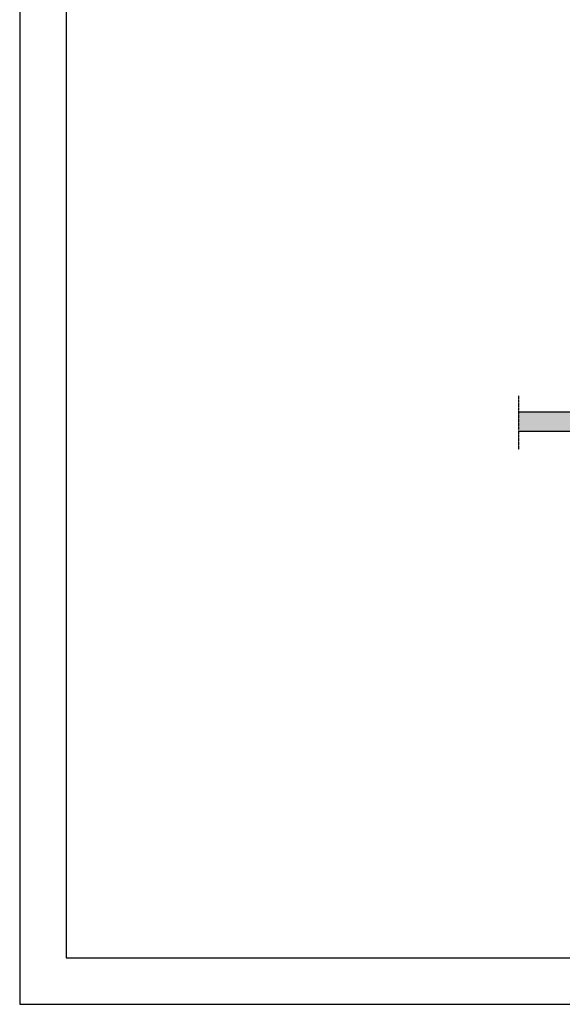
# Model space of a CAD drawing. Header units: millimetres. Extents: x -94648 to 68781, y -29623 to 11990.
# Tile 138 of 181: x 20412 to 21230, y -17067 to -15582. Entities that reach past the tile are written whole.
import ezdxf

# ---------------------------------------------------------------- set-up
doc = ezdxf.new("R2010")
doc.units = ezdxf.units.MM
doc.linetypes.add('STRICHPUNKT', pattern=[1, 0.5, -0.25, 0, -0.25])
for name, color, linetype in [('BEPL4', 4, 'Continuous'), ('HILF2S', 2, 'STRICHPUNKT'), ('SCHATT10', 131, 'Continuous'), ('tekst', 1, 'Continuous')]:
    doc.layers.add(name, color=color, linetype=linetype)

msp = doc.modelspace()

# ---------------------------------------------------------------- hatches: boundary and pattern name
at = {"layer": 'SCHATT10'}
msp.add_hatch(color=256, dxfattribs=at).paths.add_polyline_path([(21164.07716, -16202.71416), (21164.07716, -16173.96416), (21563.67762, -16173.96416), (21563.67762, -16202.71416)])

# ---------------------------------------------------------------- linework, layer by layer
at = {"layer": 'BEPL4'}
for p, q in [((21563.67762, -16173.96416), (21164.07716, -16173.96416)), ((21563.67762, -16202.71416), (21164.07716, -16202.71416))]:
    msp.add_line(p, q, dxfattribs=at)
at = {"layer": 'HILF2S'}
msp.add_line((21164.07716, -16148.96416), (21164.07716, -16230.33917), dxfattribs=at)
at = {"layer": 'tekst'}
msp.add_lwpolyline([(24611.90099, -17066.83528), (24611.90099, -14096.83528), (20411.90099, -14096.83528), (20411.90099, -17066.83528), (24611.90099, -17066.83528)], dxfattribs=at)
msp.add_lwpolyline([(24541.90099, -16996.83528), (24541.90099, -14166.83528), (20481.90099, -14166.83528), (20481.90099, -16996.83528)], close=True, dxfattribs=at)

doc.saveas('drawing.dxf')
